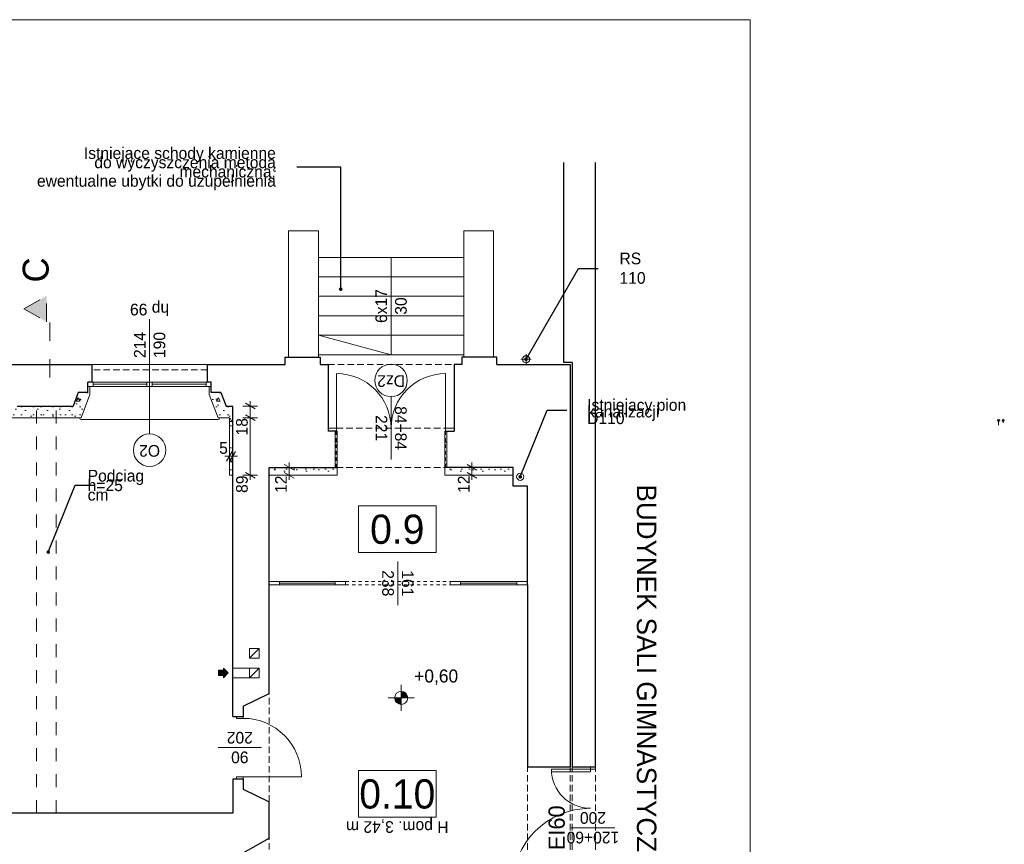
# Model space of a CAD drawing. Extents: x -145259 to -66341, y -2316 to 227384.
# Tile 32 of 141: x -81510 to -66341, y 54284 to 66984. Entities that reach past the tile are written whole.
import ezdxf

# ---------------------------------------------------------------- set-up
doc = ezdxf.new("R2010")
doc.units = 0
doc.header["$MEASUREMENT"] = 0
for name, pattern in [('Dashed', [564.444447, 282.222223, -282.222223]), ('Hidden Line', [100, 50, -50]), ('Krawędzie ukryte', [150, 100, -50]), ('Przerywana', [400, 200, -200])]:
    doc.linetypes.add(name, pattern=pattern)
for name, color, linetype in [('Arch ocieplenie', 7, 'Continuous'), ('Arch wymiary', 7, 'Continuous'), ('INWENT RZĘDNE', 7, 'Continuous')]:
    doc.layers.add(name, color=color, linetype=linetype)
for name, color, linetype, lineweight in [('Arch ocieplenie_Nr_Pióra__21', 7, 'Continuous', 13), ('Arch opisy okien_Nr_Pióra__21', 7, 'Continuous', 13), ('Arch opisy_Nr_Pióra__1', 7, 'Continuous', 25), ('Arch opisy_Nr_Pióra__21', 7, 'Continuous', 13), ('arch przekroje_Nr_Pióra__21', 7, 'Continuous', 13), ('arch przekroje_Nr_Pióra__5', 7, 'Continuous', 13), ('ARCH TABELA_Nr_Pióra__21', 7, 'Continuous', 13), ('Arch wymiary_Nr_Pióra__21', 7, 'Continuous', 13), ('Arch wymiary_Nr_Pióra__5', 7, 'Continuous', 13), ('Inwent kominy_Nr_Pióra__21', 7, 'Continuous', 13), ('INWENT ODWODNIENIE_Nr_Pióra__21', 7, 'Continuous', 13), ('INWENT OPISY_Nr_Pióra__21', 7, 'Continuous', 13), ('INWENT RZĘDNE_Nr_Pióra__21', 7, 'Continuous', 13), ('INWENT STROPY_Nr_Pióra__21', 7, 'Continuous', 13), ('INWENT. DRZWI_Nr_Pióra__21', 7, 'Continuous', 13), ('INWENT. OKNA_Nr_Pióra__21', 7, 'Continuous', 13), ('INWENT.ŚCIANY_Nr_Pióra__1', 7, 'Continuous', 25), ('INWENT.ŚCIANY_Nr_Pióra__21', 7, 'Continuous', 13), ('Istniejące schody_Nr_Pióra__21', 7, 'Continuous', 13)]:
    doc.layers.add(name, color=color, linetype=linetype, lineweight=lineweight)
doc.layers.add('instalacja CO_Nr_Pióra__24', color=7, linetype='Continuous', lineweight=13, true_color=0x029e21)
doc.layers.add('INWENT kanalizacja_Nr_Pióra__118', color=7, linetype='Continuous', lineweight=13, true_color=0x573938)
doc.styles.add('GENERATED_STYLE_1', font='txt')
doc.styles.add('GENERATED_STYLE_2', font='txt')
doc.styles.add('GENERATED_STYLE_4', font='txt')
doc.styles.add('GENERATED_STYLE_5', font='txt')
doc.styles.add('GENERATED_STYLE_6', font='txt')
doc.styles.add('GENERATED_STYLE_7', font='txt')
doc.styles.add('GENERATED_STYLE_8', font='txt')
doc.dimstyles.new('GENERATED_STYLE__1', dxfattribs={"dimtxt": 179.999995, "dimasz": 114, "dimexe": 0.18, "dimexo": 0, "dimgap": 0.09, "dimtad": 1, "dimdec": 0, "dimlfac": 0.1, "dimzin": 0, "dimdsep": 46, "dimtxsty": 'GENERATED_STYLE_1', "dimblk": 'ARROWHEAD_2', "dimblk1": 'ARROWHEAD_2', "dimblk2": 'ARROWHEAD_2', "dimcen": 0.09, "dimclrd": 7, "dimclre": 7, "dimclrt": 7, "dimazin": 0, "dimtfac": 1, "dimtdec": 4, "dimtmove": 0, "dimatfit": 3, "dimfxl": 0, "dimtolj": 1, "dimtzin": 0, "dimarcsym": 0})
doc.dimstyles.new('GENERATED_STYLE__2', dxfattribs={"dimtxt": 179.999995, "dimasz": 114, "dimexe": 0.18, "dimexo": 0, "dimgap": 0.09, "dimtad": 1, "dimtih": 1, "dimtoh": 1, "dimdec": 0, "dimlfac": 0.1, "dimzin": 0, "dimdsep": 46, "dimtxsty": 'GENERATED_STYLE_1', "dimblk": 'ARROWHEAD_2', "dimblk1": 'ARROWHEAD_2', "dimblk2": 'ARROWHEAD_2', "dimcen": 0.09, "dimclrd": 7, "dimclre": 7, "dimclrt": 7, "dimazin": 0, "dimtfac": 1, "dimtdec": 4, "dimtmove": 0, "dimatfit": 3, "dimfxl": 0, "dimtolj": 1, "dimtzin": 0, "dimarcsym": 0})
doc.dimstyles.new('GENERATED_STYLE__9', dxfattribs={"dimtxt": 0.18, "dimasz": 109.44, "dimexe": 0.18, "dimexo": 0.0625, "dimgap": 0.09, "dimtad": 0, "dimtih": 1, "dimtoh": 1, "dimdec": 4, "dimzin": 0, "dimdsep": 46, "dimcen": 0.09, "dimadec": 0, "dimazin": 0, "dimtfac": 1, "dimtdec": 4, "dimtmove": 0, "dimatfit": 3, "dimldrblk": 'ARROWHEAD_11', "dimfxl": 0, "dimtolj": 1, "dimtzin": 0, "dimarcsym": 0})
pattern_1 = [(0, (0, 0), (0, 623.5383), [60, -300]), (0, (180, 311.8), (0, 623.5383), [60, -300]), (60, (0, 0), (-540, 311.769), [60, -300]), (60, (360, 0), (-540, 311.769), [60, -300]), (120, (60, 0), (540, 311.769), [60, -300]), (120, (420, 0), (540, 311.769), [60, -300]), (0, (0, 60), (0, 120), [0, -120, 0, -180]), (45, (60, 60), (-84.85282, 84.85282), [0, -90, 0, -150])]

# ---------------------------------------------------------------- blocks, each defined once
blk = doc.blocks.new('Ściana_3', base_point=(-73909, 60089))
at = {"layer": 'Arch ocieplenie_Nr_Pióra__21', "linetype": 'Continuous'}
h = blk.add_hatch(dxfattribs=at)
h.set_pattern_fill('Structural_Concrete', color=256, style=0, pattern_type=2)
h.set_pattern_definition(pattern_1)
h.paths.add_polyline_path([(-73909, 60089), (-74929, 60089), (-74959, 59969), (-73909, 59969)], flags=0)
for p, q in [((-73909, 60089), (-74929, 60089)), ((-73909, 59969), (-73909, 60089)), ((-74959, 59969), (-73909, 59969))]:
    blk.add_line(p, q, dxfattribs=at)
blk = doc.blocks.new('Ściana_4', base_point=(-74929, 60089))
at = {"layer": 'Arch ocieplenie_Nr_Pióra__21', "linetype": 'Continuous'}
h = blk.add_hatch(dxfattribs=at)
h.set_pattern_fill('Structural_Concrete', color=256, style=0, pattern_type=2)
h.set_pattern_definition(pattern_1)
h.paths.add_polyline_path([(-74929, 60089), (-74929, 60649), (-74959, 60649), (-74959, 59969)], flags=0)
for p, q in [((-74929, 60649), (-74959, 60649)), ((-74959, 60649), (-74959, 59969)), ((-74929, 60089), (-74929, 60649))]:
    blk.add_line(p, q, dxfattribs=at)
blk = doc.blocks.new('Ściana_5', base_point=(-77669, 60089))
at = {"layer": 'Arch ocieplenie_Nr_Pióra__21', "linetype": 'Continuous'}
h = blk.add_hatch(dxfattribs=at)
h.set_pattern_fill('Structural_Concrete', color=256, style=0, pattern_type=2)
h.set_pattern_definition(pattern_1)
h.paths.add_polyline_path([(-77669, 59969), (-76619, 59969), (-76649, 60089), (-77669, 60089)], flags=0)
for p, q in [((-76649, 60089), (-77669, 60089)), ((-77669, 60089), (-77669, 59969)), ((-77669, 59969), (-76619, 59969))]:
    blk.add_line(p, q, dxfattribs=at)
blk = doc.blocks.new('Ściana_6', base_point=(-76649, 60089))
at = {"layer": 'Arch ocieplenie_Nr_Pióra__21', "linetype": 'Continuous'}
h = blk.add_hatch(dxfattribs=at)
h.set_pattern_fill('Structural_Concrete', color=256, style=0, pattern_type=2)
h.set_pattern_definition(pattern_1)
h.paths.add_polyline_path([(-76619, 59969), (-76619, 60649), (-76649, 60649), (-76649, 60089)], flags=0)
for p, q in [((-76619, 60649), (-76649, 60649)), ((-76649, 60649), (-76649, 60089)), ((-76619, 59969), (-76619, 60649))]:
    blk.add_line(p, q, dxfattribs=at)
blk = doc.blocks.new('Ściana_7', base_point=(-78229, 61034))
at = {"layer": 'Arch ocieplenie_Nr_Pióra__21', "linetype": 'Continuous'}
h = blk.add_hatch(dxfattribs=at)
h.set_pattern_fill('Structural_Concrete', color=256, style=0, pattern_type=2)
h.set_pattern_definition(pattern_1)
h.paths.add_polyline_path([(-78229, 61034), (-78329, 61034), (-78453, 60854), (-78279, 60854)], flags=0)
for p, q in [((-78229, 61034), (-78329, 61034)), ((-78453, 60854), (-78279, 60854))]:
    blk.add_line(p, q, dxfattribs=at)
blk = doc.blocks.new('Ściana_8', base_point=(-78329, 61034))
at = {"layer": 'Arch ocieplenie_Nr_Pióra__21', "linetype": 'Continuous'}
h = blk.add_hatch(dxfattribs=at)
h.set_pattern_fill('Structural_Concrete', color=256, style=0, pattern_type=2)
h.set_pattern_definition(pattern_1)
h.paths.add_polyline_path([(-78329, 61034), (-78409, 61244), (-78590, 61214), (-78453, 60854)], flags=0)
for p, q in [((-78590, 61214), (-78453, 60854)), ((-78329, 61034), (-78409, 61244))]:
    blk.add_line(p, q, dxfattribs=at)
blk = doc.blocks.new('Ściana_9', base_point=(-78409, 61244))
at = {"layer": 'Arch ocieplenie_Nr_Pióra__21', "linetype": 'Continuous'}
h = blk.add_hatch(dxfattribs=at)
h.set_pattern_fill('Structural_Concrete', color=256, style=0, pattern_type=2)
h.set_pattern_definition(pattern_1)
h.paths.add_polyline_path([(-78409, 61244), (-78559, 61244), (-78589, 61214), (-78590, 61214)], flags=0)
for p, q in [((-78589, 61214), (-78590, 61214)), ((-78409, 61244), (-78559, 61244))]:
    blk.add_line(p, q, dxfattribs=at)
blk = doc.blocks.new('Ściana_10', base_point=(-78229, 61034))
at = {"layer": 'Arch ocieplenie_Nr_Pióra__21', "linetype": 'Continuous'}
h = blk.add_hatch(dxfattribs=at)
h.set_pattern_fill('Structural_Concrete', color=256, style=0, pattern_type=2)
h.set_pattern_definition(pattern_1)
h.paths.add_polyline_path([(-78279, 60854), (-78279, 59969), (-78229, 59969), (-78229, 61034)], flags=0)
for p, q in [((-78229, 59969), (-78229, 61034)), ((-78279, 60854), (-78279, 59969)), ((-78279, 59969), (-78229, 59969))]:
    blk.add_line(p, q, dxfattribs=at)
blk = doc.blocks.new('Ściana_11', base_point=(-78559, 61244))
at = {"layer": 'Arch ocieplenie_Nr_Pióra__21', "linetype": 'Continuous'}
h = blk.add_hatch(dxfattribs=at)
h.set_pattern_fill('Structural_Concrete', color=256, style=0, pattern_type=2)
h.set_pattern_definition(pattern_1)
h.paths.add_polyline_path([(-78559, 61244), (-78559, 61334), (-78589, 61334), (-78589, 61214)], flags=0)
for p, q in [((-78559, 61334), (-78589, 61334)), ((-78589, 61334), (-78589, 61214)), ((-78559, 61244), (-78559, 61334))]:
    blk.add_line(p, q, dxfattribs=at)
blk = doc.blocks.new('Ściana_12', base_point=(-81119, 61034))
at = {"layer": 'Arch ocieplenie_Nr_Pióra__21', "linetype": 'Continuous'}
h = blk.add_hatch(dxfattribs=at)
h.set_pattern_fill('Structural_Concrete', color=256, style=0, pattern_type=2)
h.set_pattern_definition(pattern_1)
h.paths.add_polyline_path([(-81119, 60854), (-80565, 60854), (-80689, 61034), (-81119, 61034)], flags=0)
for p, q in [((-80689, 61034), (-81119, 61034)), ((-81119, 60854), (-80565, 60854))]:
    blk.add_line(p, q, dxfattribs=at)
blk = doc.blocks.new('Ściana_13', base_point=(-80689, 61034))
at = {"layer": 'Arch ocieplenie_Nr_Pióra__21', "linetype": 'Continuous'}
h = blk.add_hatch(dxfattribs=at)
h.set_pattern_fill('Structural_Concrete', color=256, style=0, pattern_type=2)
h.set_pattern_definition(pattern_1)
h.paths.add_polyline_path([(-80565, 60854), (-80428, 61214), (-80609, 61244), (-80689, 61034)], flags=0)
for p, q in [((-80609, 61244), (-80689, 61034)), ((-80565, 60854), (-80428, 61214))]:
    blk.add_line(p, q, dxfattribs=at)
blk = doc.blocks.new('Ściana_14', base_point=(-80609, 61244))
at = {"layer": 'Arch ocieplenie_Nr_Pióra__21', "linetype": 'Continuous'}
h = blk.add_hatch(dxfattribs=at)
h.set_pattern_fill('Structural_Concrete', color=256, style=0, pattern_type=2)
h.set_pattern_definition(pattern_1)
h.paths.add_polyline_path([(-80428, 61214), (-80429, 61214), (-80459, 61244), (-80609, 61244)], flags=0)
for p, q in [((-80459, 61244), (-80609, 61244)), ((-80428, 61214), (-80429, 61214))]:
    blk.add_line(p, q, dxfattribs=at)
blk = doc.blocks.new('Ściana_15', base_point=(-80459, 61244))
at = {"layer": 'Arch ocieplenie_Nr_Pióra__21', "linetype": 'Continuous'}
h = blk.add_hatch(dxfattribs=at)
h.set_pattern_fill('Structural_Concrete', color=256, style=0, pattern_type=2)
h.set_pattern_definition(pattern_1)
h.paths.add_polyline_path([(-80429, 61214), (-80429, 61334), (-80459, 61334), (-80459, 61244)], flags=0)
for p, q in [((-80429, 61334), (-80459, 61334)), ((-80459, 61334), (-80459, 61244)), ((-80429, 61214), (-80429, 61334))]:
    blk.add_line(p, q, dxfattribs=at)
blk = doc.blocks.new('Ściana_16', base_point=(-81119, 61034))
at = {"layer": 'Arch ocieplenie_Nr_Pióra__21', "linetype": 'Continuous'}
h = blk.add_hatch(dxfattribs=at)
h.set_pattern_fill('Structural_Concrete', color=256, style=0, pattern_type=2)
h.set_pattern_definition(pattern_1)
h.paths.add_polyline_path([(-81119, 61034), (-81549, 61034), (-81673, 60854), (-81119, 60854)], flags=0)
for p, q in [((-81119, 61034), (-81549, 61034)), ((-81673, 60854), (-81119, 60854))]:
    blk.add_line(p, q, dxfattribs=at)
blk = doc.blocks.new('*D1329')
at = {"layer": 'Arch wymiary_Nr_Pióra__5', "linetype": 'Continuous'}
for p, q in [((-77846, 60854), (-78071, 60854)), ((-78033, 60897), (-77883, 60810)), ((-77958, 59969), (-77958, 60854)), ((-77846, 59969), (-78071, 59969)), ((-78033, 60012), (-77883, 59925)), ((-77958, 59895), (-77958, 59969))]:
    blk.add_line(p, q, dxfattribs=at)
at = {"layer": 'Arch wymiary_Nr_Pióra__21', "char_height": 180, "attachment_point": 7, "rotation": 90, "style": 'GENERATED_STYLE_1'}
for s, insert in [('{18}', (-77994, 60580)), ('{89}', (-77994, 59695))]:
    blk.add_mtext(s, dxfattribs=dict(at, insert=insert))
blk = doc.blocks.new('ARROWHEAD_2')
at = {"color": 0, "linetype": 'Continuous', "lineweight": 0}
for p, q in [((0, 0), (-1, 0)), ((-0.38, -0.66), (0.38, 0.66))]:
    blk.add_line(p, q, dxfattribs=at)
blk = doc.blocks.new('*D1330')
at = {"layer": 'Arch wymiary_Nr_Pióra__5', "linetype": 'Continuous'}
for p, q in [((-77846, 61034), (-78071, 61034)), ((-77883, 60990), (-78033, 61077)), ((-77958, 61034), (-77958, 61107)), ((-77958, 60854), (-77958, 61034)), ((-77846, 60854), (-78071, 60854)), ((-78033, 60897), (-77883, 60810))]:
    blk.add_line(p, q, dxfattribs=at)
at = {"layer": 'Arch wymiary_Nr_Pióra__21', "char_height": 180, "attachment_point": 7, "rotation": 90, "style": 'GENERATED_STYLE_1'}
for s, insert in [('{18}', (-77994, 60580)), ('{89}', (-77994, 59695))]:
    blk.add_mtext(s, dxfattribs=dict(at, insert=insert))
blk = doc.blocks.new('*D1331')
at = {"layer": 'Arch wymiary_Nr_Pióra__5', "linetype": 'Continuous'}
for p, q in [((-78279, 60147), (-78279, 60372)), ((-78229, 60147), (-78229, 60372)), ((-78352, 60259), (-78279, 60259)), ((-78322, 60184), (-78235, 60334)), ((-78279, 60259), (-78229, 60259)), ((-78185, 60334), (-78272, 60184)), ((-78229, 60259), (-78155, 60259))]:
    blk.add_line(p, q, dxfattribs=at)
at = {"layer": 'Arch wymiary_Nr_Pióra__21', "insert": (-78437, 60295), "char_height": 180, "attachment_point": 7, "style": 'GENERATED_STYLE_1'}
blk.add_mtext('{5}', dxfattribs=at)
blk = doc.blocks.new('*D1332')
at = {"layer": 'Arch wymiary_Nr_Pióra__5', "linetype": 'Continuous'}
for p, q in [((-77247, 60089), (-77472, 60089)), ((-77284, 60045), (-77434, 60132)), ((-77359, 60089), (-77359, 60162)), ((-77359, 59969), (-77359, 60089)), ((-77247, 59969), (-77472, 59969)), ((-77434, 60012), (-77284, 59925)), ((-77359, 59895), (-77359, 59969))]:
    blk.add_line(p, q, dxfattribs=at)
at = {"layer": 'Arch wymiary_Nr_Pióra__21', "insert": (-77395, 59695), "char_height": 180, "attachment_point": 7, "rotation": 90, "style": 'GENERATED_STYLE_1'}
blk.add_mtext('{12}', dxfattribs=at)
blk = doc.blocks.new('*D1333')
at = {"layer": 'Arch wymiary_Nr_Pióra__5', "linetype": 'Continuous'}
for p, q in [((-74430, 60089), (-74655, 60089)), ((-74468, 60045), (-74618, 60132)), ((-74543, 60089), (-74543, 60162)), ((-74543, 59969), (-74543, 60089)), ((-74430, 59969), (-74655, 59969)), ((-74618, 60012), (-74468, 59925)), ((-74543, 59895), (-74543, 59969))]:
    blk.add_line(p, q, dxfattribs=at)
at = {"layer": 'Arch wymiary_Nr_Pióra__21', "insert": (-74579, 59695), "char_height": 180, "attachment_point": 7, "rotation": 90, "style": 'GENERATED_STYLE_1'}
blk.add_mtext('{12}', dxfattribs=at)
blk = doc.blocks.new('Koty wysokościowe_5', base_point=(-75632, 56539))
at = {"layer": 'INWENT RZĘDNE_Nr_Pióra__21', "linetype": 'Continuous'}
for points in [[(-75632, 56539), (-75532, 56539), (-75540, 56577), (-75561, 56609), (-75594, 56631), (-75632, 56639)], [(-75632, 56539), (-75732, 56539), (-75724, 56500), (-75703, 56468), (-75670, 56446), (-75632, 56439)]]:
    blk.add_hatch(color=256, dxfattribs=at).paths.add_polyline_path(points, flags=0)
for p, q in [((-75632, 56339), (-75632, 56739)), ((-75832, 56539), (-75432, 56539))]:
    blk.add_line(p, q, dxfattribs=at)
blk.add_circle((-75632, 56539), 100, dxfattribs=at)
at = {"layer": 'INWENT RZĘDNE_Nr_Pióra__21', "insert": (-75432, 56739), "char_height": 200, "attachment_point": 7, "style": 'GENERATED_STYLE_2'}
blk.add_mtext('{+0,60}', dxfattribs=at)
blk = doc.blocks.new('ARROWHEAD_11')
at = {"color": 0, "linetype": 'Continuous', "lineweight": 0}
blk.add_line((0, 0), (-1, 0), dxfattribs=at)
at = {"color": 0, "linetype": 'Continuous', "lineweight": 0, "const_width": 0.25, "flags": 128}
blk.add_lwpolyline([(-0.125, 0, 1), (0.125, 0, 1)], format="xyb", close=True, dxfattribs=at)

msp = doc.modelspace()

# ---------------------------------------------------------------- hatches: boundary and pattern name
at = {"layer": 'arch przekroje_Nr_Pióra__5', "linetype": 'Continuous'}
msp.add_hatch(color=256, dxfattribs=at).paths.add_polyline_path([(-81096.9, 62730.1), (-81096.9, 62330.1), (-81446.9, 62530.1)], flags=0)
at = {"layer": 'Inwent kominy_Nr_Pióra__21', "linetype": 'Continuous'}
msp.add_hatch(color=256, dxfattribs=at).paths.add_polyline_path([(-78368.7, 56848.6), (-78368.7, 56883.6), (-78448.7, 56883.6), (-78448.7, 56963.6), (-78368.7, 56963.6), (-78368.7, 56998.6), (-78298.7, 56923.6)], flags=0)

# ---------------------------------------------------------------- linework, layer by layer
at = {"layer": 'Arch opisy okien_Nr_Pióra__21', "linetype": 'Continuous'}
for centre in [(-75788.7, 61428.6), (-79508.7, 60353.6)]:
    msp.add_circle(centre, 250, dxfattribs=at)
at = {"layer": 'Arch opisy_Nr_Pióra__21', "linetype": 'Continuous'}
for p, q in [((-76292.8, 59497.9), (-76292.8, 58777.9)), ((-75092.8, 59497.9), (-76292.8, 59497.9)), ((-75092.8, 58777.9), (-75092.8, 59497.9)), ((-76292.8, 58777.9), (-75092.8, 58777.9)), ((-76292.8, 55420.8), (-76292.8, 54700.8)), ((-75092.8, 55420.8), (-76292.8, 55420.8)), ((-75092.8, 54700.8), (-75092.8, 55420.8)), ((-76292.8, 54700.8), (-75092.8, 54700.8))]:
    msp.add_line(p, q, dxfattribs=at)
at = {"layer": 'arch przekroje_Nr_Pióra__5', "linetype": 'Dashed'}
for p, q in [((-81446.9, 62530.1), (-81096.9, 62730.1)), ((-81096.9, 62330.1), (-81096.9, 62730.1)), ((-81446.9, 62530.1), (-81096.9, 62330.1)), ((-81046.9, 61472.1), (-81046.9, 62530.1))]:
    msp.add_line(p, q, dxfattribs=at)
at = {"layer": 'ARCH TABELA_Nr_Pióra__21', "linetype": 'Continuous'}
for p, q in [((-145258.7, 66983.6), (-70258.7, 66983.6)), ((-70258.7, 66983.6), (-70258.7, 37283.6))]:
    msp.add_line(p, q, dxfattribs=at)
at = {"layer": 'instalacja CO_Nr_Pióra__24', "linetype": 'Continuous'}
for p, q in [((-66428.7, 60738.6), (-66428.7, 60813.6)), ((-66358.7, 60813.6), (-66358.7, 60776.1))]:
    msp.add_line(p, q, dxfattribs=at)
for centre in [(-66428.7, 60813.6), (-66358.7, 60813.6)]:
    msp.add_circle(centre, 17.5, dxfattribs=at)
at = {"layer": 'INWENT kanalizacja_Nr_Pióra__118', "linetype": 'Continuous'}
msp.add_circle((-73798.7, 59943.6), 55, dxfattribs=at)
at = {"layer": 'Inwent kominy_Nr_Pióra__21', "linetype": 'Continuous'}
for p, q in [((-77818.7, 57298.6), (-77968.7, 57298.6)), ((-77968.7, 57298.6), (-77968.7, 57148.6)), ((-77968.7, 57148.6), (-77818.7, 57298.6)), ((-77818.7, 57148.6), (-77818.7, 57298.6)), ((-77968.7, 57148.6), (-77818.7, 57148.6)), ((-78448.7, 56883.6), (-78448.7, 56963.6)), ((-78448.7, 56963.6), (-78368.7, 56963.6)), ((-78368.7, 56883.6), (-78448.7, 56883.6)), ((-78298.7, 56923.6), (-78368.7, 56998.6)), ((-78368.7, 56963.6), (-78368.7, 56998.6)), ((-78298.7, 56923.6), (-78368.7, 56848.6)), ((-78368.7, 56883.6), (-78368.7, 56848.6)), ((-77968.7, 56998.6), (-78228.7, 56998.6)), ((-77818.7, 56998.6), (-77968.7, 56998.6)), ((-77968.7, 56998.6), (-77968.7, 56848.6)), ((-77968.7, 56848.6), (-77818.7, 56998.6)), ((-77818.7, 56848.6), (-77818.7, 56998.6)), ((-77968.7, 56848.6), (-78228.7, 56848.6)), ((-77968.7, 56848.6), (-77818.7, 56848.6))]:
    msp.add_line(p, q, dxfattribs=at)
at = {"layer": 'INWENT ODWODNIENIE_Nr_Pióra__21', "linetype": 'Continuous'}
for p, q in [((-73628.7, 61753.6), (-73788.7, 61753.6)), ((-73708.7, 61673.6), (-73708.7, 61833.6))]:
    msp.add_line(p, q, dxfattribs=at)
msp.add_circle((-73708.7, 61753.6), 55, dxfattribs=at)
at = {"layer": 'INWENT OPISY_Nr_Pióra__21', "linetype": 'Continuous'}
for p, q in [((-79508.7, 60603.6), (-79508.7, 62373.6)), ((-75788.7, 61178.6), (-75788.7, 60208.6)), ((-75683.7, 57968.6), (-75683.7, 58638.6)), ((-77783.7, 55773.6), (-78453.7, 55773.6)), ((-72343.7, 54538.6), (-73013.7, 54538.6))]:
    msp.add_line(p, q, dxfattribs=at)
at = {"layer": 'INWENT STROPY_Nr_Pióra__21', "linetype": 'Przerywana'}
for p, q in [((-81248.7, 54763.6), (-81248.7, 61033.6)), ((-80948.7, 54763.6), (-80948.7, 61033.6))]:
    msp.add_line(p, q, dxfattribs=at)
at = {"layer": 'INWENT. DRZWI_Nr_Pióra__21', "linetype": 'Continuous'}
for p, q in [((-76628.7, 60693.6), (-76628.7, 61533.6)), ((-74948.7, 60693.6), (-74948.7, 61533.6)), ((-76758.7, 60648.6), (-76758.7, 60693.6)), ((-76758.7, 60693.6), (-76628.7, 60693.6)), ((-76628.7, 60693.6), (-76628.7, 60648.6)), ((-74948.7, 60648.6), (-74948.7, 60693.6)), ((-74948.7, 60693.6), (-74818.7, 60693.6)), ((-74818.7, 60693.6), (-74818.7, 60648.6)), ((-76628.7, 60648.6), (-76758.7, 60648.6)), ((-74818.7, 60648.6), (-74948.7, 60648.6)), ((-76488.7, 58328.6), (-77668.7, 58328.6)), ((-77668.7, 58278.6), (-76488.7, 58278.6)), ((-77508.7, 58278.6), (-77508.7, 58328.6)), ((-77508.7, 58303.6), (-76648.7, 58303.6)), ((-76648.7, 58278.6), (-76648.7, 58328.6)), ((-76488.7, 58278.6), (-76488.7, 58328.6)), ((-74878.7, 58278.6), (-74878.7, 58328.6)), ((-74878.7, 58328.6), (-73688.7, 58328.6)), ((-73688.7, 58278.6), (-74878.7, 58278.6)), ((-74718.7, 58278.6), (-74718.7, 58328.6)), ((-73848.7, 58303.6), (-74718.7, 58303.6)), ((-73848.7, 58278.6), (-73848.7, 58328.6)), ((-78168.7, 56223.6), (-78168.7, 56253.6)), ((-78068.7, 56223.6), (-78168.7, 56223.6)), ((-78068.7, 56223.6), (-78068.7, 56253.6)), ((-72718.7, 55438.6), (-73318.7, 55438.6)), ((-73318.7, 55438.6), (-73318.7, 55398.6)), ((-73318.7, 55398.6), (-72718.7, 55398.6)), ((-72718.7, 55438.6), (-72718.7, 55478.6)), ((-72718.7, 55398.6), (-72718.7, 55438.6)), ((-72718.7, 55438.6), (-72638.7, 55438.6)), ((-72638.7, 55438.6), (-72638.7, 55478.6)), ((-78068.7, 55323.6), (-78168.7, 55323.6)), ((-78168.7, 55323.6), (-78168.7, 55293.6)), ((-78068.7, 55323.6), (-77168.7, 55323.6)), ((-78068.7, 55323.6), (-78068.7, 55293.6))]:
    msp.add_line(p, q, dxfattribs=at)
at = {"layer": 'INWENT. DRZWI_Nr_Pióra__21', "linetype": 'Hidden Line'}
for p, q in [((-76488.7, 58328.6), (-74878.7, 58328.6)), ((-76488.7, 58278.6), (-74878.7, 58278.6))]:
    msp.add_line(p, q, dxfattribs=at)
at = {"layer": 'INWENT. DRZWI_Nr_Pióra__21', "linetype": 'Continuous'}
for centre, radius, start, end in [((-76628.7, 60693.6), 840, 0, 90), ((-74948.7, 60693.6), 840, 90, 180), ((-78068.7, 55323.6), 900, 0, 90), ((-72718.7, 55438.6), 600, 180, 270), ((-72718.7, 53638.6), 1200, 90, 180)]:
    msp.add_arc(centre, radius, start, end, dxfattribs=at)
at = {"layer": 'INWENT. OKNA_Nr_Pióra__21', "linetype": 'Continuous'}
for p, q in [((-80458.7, 61403.6), (-78558.7, 61403.6)), ((-78558.7, 61333.6), (-80458.7, 61333.6)), ((-80378.7, 61333.6), (-80378.7, 61403.6)), ((-79548.7, 61368.6), (-80378.7, 61368.6)), ((-79548.7, 61333.6), (-79548.7, 61403.6)), ((-79468.7, 61333.6), (-79468.7, 61403.6)), ((-78638.7, 61368.6), (-79468.7, 61368.6)), ((-78638.7, 61333.6), (-78638.7, 61403.6)), ((-80584.7, 60843.6), (-80584.7, 60853.6)), ((-78432.8, 60843.6), (-78432.8, 60853.6)), ((-80564.7, 60823.6), (-78452.8, 60823.6))]:
    msp.add_line(p, q, dxfattribs=at)
for centre, start, end in [((-80564.7, 60843.6), 180, 270), ((-78452.8, 60843.6), 270, 0)]:
    msp.add_arc(centre, 20, start, end, dxfattribs=at)
at = {"layer": 'INWENT.ŚCIANY_Nr_Pióra__1', "linetype": 'Continuous'}
for p, q in [((-73128.7, 61703.6), (-73128.7, 64783.9)), ((-72638.7, 55478.6), (-72638.7, 64783.9)), ((-77418.7, 61673.6), (-77418.7, 61783.6)), ((-77418.7, 61783.6), (-76878.7, 61783.6)), ((-76878.7, 61783.6), (-76878.7, 61673.6)), ((-74158.7, 61783.6), (-74698.7, 61783.6)), ((-74698.7, 61783.6), (-74698.7, 61673.6)), ((-74158.7, 61673.6), (-74158.7, 61783.6)), ((-81838.7, 61673.6), (-80398.7, 61673.6)), ((-80398.7, 61673.6), (-80398.7, 61403.6)), ((-78618.7, 61673.6), (-77418.7, 61673.6)), ((-78618.7, 61403.6), (-78618.7, 61673.6)), ((-76878.7, 61673.6), (-76758.7, 61673.6)), ((-76758.7, 61673.6), (-76758.7, 60648.6)), ((-74698.7, 61673.6), (-74818.7, 61673.6)), ((-74818.7, 61673.6), (-74818.7, 60648.6)), ((-74158.7, 61673.6), (-73028.7, 61673.6)), ((-72998.7, 61703.6), (-73128.7, 61703.6)), ((-73028.7, 61673.6), (-73028.7, 55478.6)), ((-72998.7, 61703.6), (-72998.7, 55478.6)), ((-80458.7, 61243.6), (-80458.7, 61403.6)), ((-80398.7, 61403.6), (-80458.7, 61403.6)), ((-78558.7, 61403.6), (-78618.7, 61403.6)), ((-78558.7, 61243.6), (-78558.7, 61403.6)), ((-80608.7, 61243.6), (-80688.7, 61033.6)), ((-80458.7, 61243.6), (-80608.7, 61243.6)), ((-78408.7, 61243.6), (-78558.7, 61243.6)), ((-78408.7, 61243.6), (-78328.7, 61033.6)), ((-81548.7, 61033.6), (-80688.7, 61033.6)), ((-78328.7, 61033.6), (-78228.7, 61033.6)), ((-78228.7, 56253.6), (-78228.7, 61033.6)), ((-76628.7, 60648.6), (-76758.7, 60648.6)), ((-74948.7, 60648.6), (-74818.7, 60648.6)), ((-77668.7, 58328.6), (-77668.7, 60088.6)), ((-77668.7, 60088.6), (-76628.7, 60088.6)), ((-73908.7, 60088.6), (-74948.7, 60088.6)), ((-73908.7, 59798.6), (-73908.7, 60088.6)), ((-73688.7, 59798.6), (-73908.7, 59798.6)), ((-73688.7, 58278.6), (-73688.7, 59798.6)), ((-77668.7, 56608.6), (-77668.7, 58328.6)), ((-73688.7, 58278.6), (-73688.7, 55478.6)), ((-78068.7, 56413.6), (-77668.7, 56608.6)), ((-78068.7, 56413.6), (-78068.7, 56253.6)), ((-78228.7, 56253.6), (-78068.7, 56253.6)), ((-73688.7, 55478.6), (-73028.7, 55478.6)), ((-72998.7, 55478.6), (-72638.7, 55478.6)), ((-78228.7, 55293.6), (-78068.7, 55293.6)), ((-78228.7, 55293.6), (-78228.7, 54763.6)), ((-78068.7, 55293.6), (-78068.7, 55133.6)), ((-78068.7, 55133.6), (-77668.7, 54938.6)), ((-77668.7, 54378.6), (-77668.7, 54938.6)), ((-78228.7, 54763.6), (-85948.7, 54763.6)), ((-78068.7, 54153.6), (-77668.7, 54378.6))]:
    msp.add_line(p, q, dxfattribs=at)
at = {"layer": 'INWENT.ŚCIANY_Nr_Pióra__1', "linetype": 'Hidden Line'}
for p, q in [((-76628.7, 60088.6), (-76628.7, 60648.6)), ((-74948.7, 60088.6), (-74948.7, 60648.6))]:
    msp.add_line(p, q, dxfattribs=at)
at = {"layer": 'INWENT.ŚCIANY_Nr_Pióra__21', "linetype": 'Continuous'}
msp.add_line((-78618.7, 61673.6), (-80398.7, 61673.6), dxfattribs=at)
at = {"layer": 'INWENT.ŚCIANY_Nr_Pióra__21', "linetype": 'Krawędzie ukryte'}
for p, q in [((-78618.7, 61593.6), (-80398.7, 61593.6)), ((-76758.7, 61673.6), (-74818.7, 61673.6)), ((-76628.7, 60693.6), (-74948.7, 60693.6)), ((-76628.7, 60088.6), (-74948.7, 60088.6)), ((-77668.7, 54938.6), (-77668.7, 56608.6)), ((-73688.7, 53598.6), (-73688.7, 55478.6)), ((-73028.7, 53598.6), (-73028.7, 55478.6)), ((-72998.7, 53598.6), (-72998.7, 55478.6)), ((-72638.7, 53598.6), (-72638.7, 55478.6)), ((-77668.7, 52703.6), (-77668.7, 54378.6))]:
    msp.add_line(p, q, dxfattribs=at)
at = {"layer": 'Istniejące schody_Nr_Pióra__21', "linetype": 'Continuous'}
for p, q in [((-77368.7, 61783.6), (-77368.7, 63733.6)), ((-76908.7, 63733.6), (-77368.7, 63733.6)), ((-76908.7, 61783.6), (-76908.7, 63733.6)), ((-74668.7, 61783.6), (-74668.7, 63733.6)), ((-74668.7, 63733.6), (-74208.7, 63733.6)), ((-74208.7, 61783.6), (-74208.7, 63733.6)), ((-76908.7, 63323.6), (-74668.7, 63323.6)), ((-75788.7, 63323.6), (-75788.7, 61823.6)), ((-76908.7, 63023.6), (-74668.7, 63023.6)), ((-76908.7, 62723.6), (-74668.7, 62723.6)), ((-76908.7, 62423.6), (-74668.7, 62423.6)), ((-76908.7, 62123.6), (-74668.7, 62123.6)), ((-75788.7, 61823.6), (-76908.7, 62123.6)), ((-76908.7, 61823.6), (-74668.7, 61823.6))]:
    msp.add_line(p, q, dxfattribs=at)

# ---------------------------------------------------------------- block references
at = {"layer": 'Arch ocieplenie'}
for name, p in [('Ściana_15', (-80458.7, 61243.6)), ('Ściana_11', (-78558.7, 61243.6)), ('Ściana_13', (-80688.7, 61033.6)), ('Ściana_14', (-80608.7, 61243.6)), ('Ściana_8', (-78328.7, 61033.6)), ('Ściana_9', (-78408.7, 61243.6)), ('Ściana_16', (-81118.7, 61033.6)), ('Ściana_12', (-81118.7, 61033.6)), ('Ściana_7', (-78228.7, 61033.6)), ('Ściana_10', (-78228.7, 61033.6)), ('Ściana_6', (-76648.7, 60088.6)), ('Ściana_4', (-74928.7, 60088.6)), ('Ściana_5', (-77668.7, 60088.6)), ('Ściana_3', (-73908.7, 60088.6))]:
    msp.add_blockref(name, p, dxfattribs=at)
at = {"layer": 'INWENT RZĘDNE'}
msp.add_blockref('Koty wysokościowe_5', (-75632, 56538.6), dxfattribs=at)

# ---------------------------------------------------------------- texts
at = {"layer": 'Arch opisy okien_Nr_Pióra__21', "linetype": 'Continuous', "char_height": 180, "attachment_point": 2, "rotation": 180, "style": 'GENERATED_STYLE_8'}
for s, insert in [('{Dz2}', (-75788.7, 61328.3)), ('{O2}', (-79508.7, 60253.3))]:
    msp.add_mtext(s, dxfattribs=dict(at, insert=insert))
at = {"layer": 'Arch opisy_Nr_Pióra__1', "linetype": 'Continuous', "insert": (-71701.6, 56615.1), "char_height": 300, "attachment_point": 2, "rotation": 270, "style": 'GENERATED_STYLE_7'}
msp.add_mtext('{BUDYNEK SALI GIMNASTYCZNEJ}', dxfattribs=at)
at = {"layer": 'Arch opisy_Nr_Pióra__1', "linetype": 'Continuous', "char_height": 450, "attachment_point": 8, "style": 'GENERATED_STYLE_5'}
for s, insert in [('{0.9}', (-75692.8, 58905)), ('{0.10}', (-75692.8, 54828.1))]:
    msp.add_mtext(s, dxfattribs=dict(at, insert=insert))
at = {"layer": 'Arch opisy_Nr_Pióra__21', "linetype": 'Continuous', "insert": (-77563.6, 64688.1), "char_height": 180, "width": 3996.43, "attachment_point": 6, "line_spacing_factor": 0.475335, "style": 'GENERATED_STYLE_6'}
msp.add_mtext('{Istniejące schody kamienne\\Pdo wyczyszczenia metodą mechaniczną,\\Pewentualne ubytki do uzupełnienia}', dxfattribs=at)
at = {"layer": 'arch przekroje_Nr_Pióra__21', "linetype": 'Continuous', "insert": (-81464.1, 63130.1), "char_height": 400, "attachment_point": 2, "rotation": 90, "style": 'GENERATED_STYLE_8'}
msp.add_mtext('{C}', dxfattribs=at)
at = {"layer": 'INWENT OPISY_Nr_Pióra__21', "linetype": 'Continuous', "insert": (-72269.3, 63155.2), "char_height": 180, "width": 692.895, "attachment_point": 4, "style": 'GENERATED_STYLE_6'}
msp.add_mtext('{RS 110}', dxfattribs=at)
at = {"layer": 'INWENT OPISY_Nr_Pióra__21', "linetype": 'Continuous', "char_height": 180, "width": 1346.334, "attachment_point": 2, "style": 'GENERATED_STYLE_7'}
for s, insert, rotation, line_spacing_factor in [('{6x17\\P30}', (-76029.9, 62573.6), 90, 1.008452), ('{214\\P190}', (-79749.9, 61973.6), 90, 1.008452), ('{84+84\\P221}', (-75547.9, 60693.6), 270, 0.99682), ('{161\\P238}', (-75442.5, 58303.6), 270, 1.008888), ('{90\\P202}', (-78118.7, 55532.8), 180, 1.007146), ('{120+60\\P200}', (-72678.7, 54297.4), 180, 1.008452)]:
    msp.add_mtext(s, dxfattribs=dict(at, insert=insert, rotation=rotation, line_spacing_factor=line_spacing_factor))
at = {"layer": 'INWENT OPISY_Nr_Pióra__21', "linetype": 'Continuous', "attachment_point": 2, "style": 'GENERATED_STYLE_7'}
for s, insert, char_height, rotation in [('{hp 99}', (-79508.7, 62429.3), 180, 180), ('{EI60}', (-73363.2, 54538.6), 250, 90), ('{H pom. 3,42 m}', (-75692.8, 54459.9), 180, 180)]:
    msp.add_mtext(s, dxfattribs=dict(at, insert=insert, char_height=char_height, rotation=rotation))
at = {"layer": 'INWENT OPISY_Nr_Pióra__21', "linetype": 'Continuous', "char_height": 180, "attachment_point": 4, "style": 'GENERATED_STYLE_4'}
for s, insert, width, line_spacing_factor in [('{Istniejacy pion\\Pkanalizacji D110 }', (-72767.2, 60946.6), 1570.45, 0.340614), ('{Podciag\\Ph=25 cm}', (-80462.6, 59812.1), 803.012, 0.491192)]:
    msp.add_mtext(s, dxfattribs=dict(at, insert=insert, width=width, line_spacing_factor=line_spacing_factor))

# ---------------------------------------------------------------- dimensions: what is measured, and where the dimension line sits
at = {"layer": 'Arch wymiary', "linetype": 'Continuous'}
for base, p1, p2, picture, middle in [((-77958.3, 59968.6), (-78278.7, 60853.6), (-78278.7, 61033.6), '*D1330', (-78084.3, 60716.4)), ((-77958.2572, 59968.6024), (-78228.7374, 59968.6024), (-78278.7374, 60853.6027), '*D1329', (-78084.2572, 59831.4454)), ((-77359, 59968.6), (-77158.7, 59968.6), (-77158.7, 60088.6), '*D1332', (-77485, 59831.4)), ((-74542.9, 59968.6), (-74418.7, 59968.6), (-74418.7, 60088.6), '*D1333', (-74668.9, 59831.4))]:
    dim = msp.add_linear_dim(base=base, p1=p1, p2=p2, angle=90, dimstyle='GENERATED_STYLE__1', dxfattribs=at)
    dim.commit()
    dim.dimension.update_dxf_attribs({"geometry": picture, "text_midpoint": middle})
dim = msp.add_linear_dim(base=(-78278.7, 60259.2), p1=(-78278.7, 60501.1), p2=(-78228.7, 60501.1), dimstyle='GENERATED_STYLE__2', dxfattribs=at)
dim.commit()
dim.dimension.update_dxf_attribs({"geometry": '*D1331', "text_midpoint": (-78369, 60385.2)})

# ---------------------------------------------------------------- leaders
at = {"layer": 'Arch opisy_Nr_Pióra__21', "linetype": 'Continuous', "annotation_type": 0, "has_hookline": 1, "hookline_direction": 1, "text_width": 3745.7}
msp.add_leader([(-76564.2, 62833.5), (-76564.2, 64713.9), (-77240.9, 64713.9)], dimstyle='GENERATED_STYLE__9', dxfattribs=at)
at = {"layer": 'INWENT OPISY_Nr_Pióra__21', "linetype": 'Continuous', "annotation_type": 0, "has_hookline": 1, "hookline_direction": 1}
for points, text_width in [([(-73708.7, 61753.6), (-72900.1, 63154.2), (-72597, 63154.2)], 437.1), ([(-73798.7, 59943.6), (-73384.1, 60972.3), (-73081, 60972.3)], 1328.6), ([(-81069.7, 58783.9), (-80655, 59812.6), (-80351.9, 59812.6)], 985.7)]:
    msp.add_leader(points, dimstyle='GENERATED_STYLE__9', dxfattribs=dict(at, text_width=text_width))

doc.saveas('drawing.dxf')
